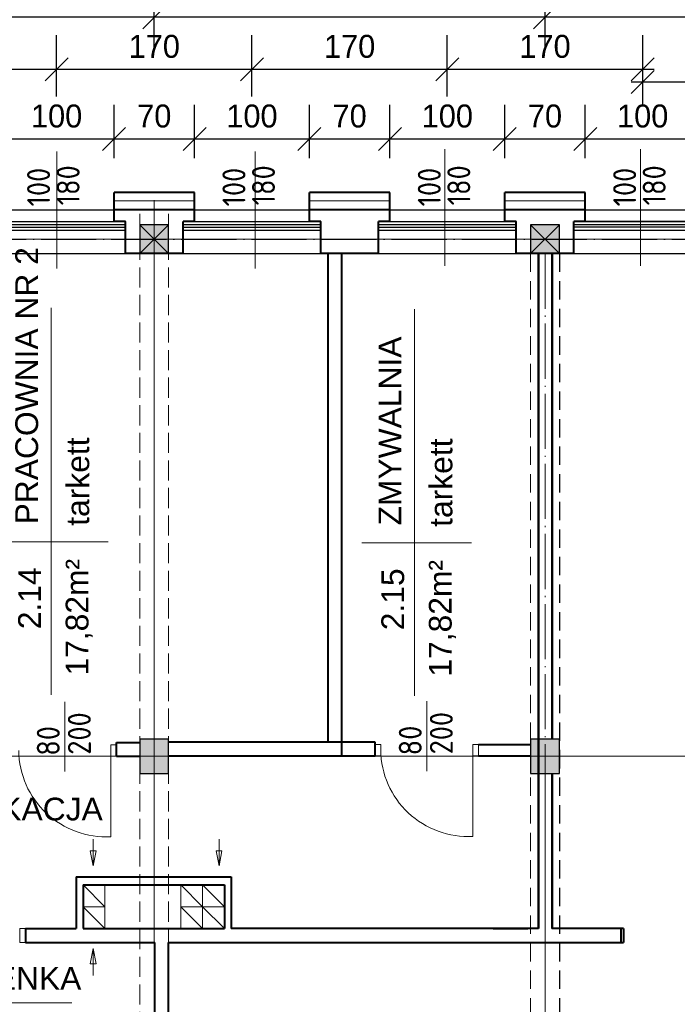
# Model space of a CAD drawing. Header units: millimetres. Extents: x -32003 to -19505, y 17931 to 29358.
# Tile 43 of 92: x -26611 to -26039, y 27548 to 28405. Entities that reach past the tile are written whole.
import ezdxf

# ---------------------------------------------------------------- set-up
doc = ezdxf.new("R2010")
doc.units = ezdxf.units.MM
doc.header["$PDMODE"] = 3
for name, pattern in [('ACAD_ISO03W100', [30, 12, -18]), ('ACAD_ISO04W100', [30.5, 24, -3, 0.5, -3]), ('KRESKOWA_X2', [12, 8, -4])]:
    doc.linetypes.add(name, pattern=pattern)
for name, color, linetype, lineweight in [('_wymiary', 1, 'Continuous', 9), ('drzwi', 140, 'Continuous', 13), ('KOMINY', 43, 'Continuous', 15), ('opisy drzwi', 40, 'Continuous', 13), ('opisy pom', 3, 'Continuous', 18), ('przerywana', 7, 'KRESKOWA_X2', 5), ('sciany', 4, 'Continuous', 40), ('symetria', 7, 'ACAD_ISO03W100', 5), ('SZRAF', 51, 'Continuous', 9), ('słupy', 2, 'Continuous', 30), ('ściana', 4, 'Continuous', 40)]:
    doc.layers.add(name, color=color, linetype=linetype, lineweight=lineweight)
doc.styles.add('ISO', font='isocp.shx')
doc.styles.add('SYSTEM', font='TXT')
doc.linetypes.add('BATTING', pattern='A,0.0001,-0.1,[134,ltypeshp.shx,S=0.1,R=0,X=-0.1,Y=0],-0.2,[134,ltypeshp.shx,S=0.1,R=180,X=0.1,Y=0],-0.1', length=0.4001)
doc.dimstyles.new('Jacek2', dxfattribs={"dimscale": 2, "dimtxt": 10, "dimasz": 10, "dimexe": 15, "dimexo": 15, "dimgap": 5, "dimtad": 1, "dimdec": 0, "dimrnd": 0.5, "dimzin": 0, "dimdsep": 46, "dimtxsty": 'Standard', "dimblk": 'OBLIQUE', "dimcen": 0, "dimdle": 5, "dimadec": 1, "dimazin": 0, "dimtfac": 1, "dimtdec": 0, "dimtofl": 0, "dimtmove": 0, "dimatfit": 3, "dimfxl": 0, "dimtolj": 1, "dimtzin": 0, "dimarcsym": 0})

# ---------------------------------------------------------------- blocks, each defined once
blk = doc.blocks.new('_OBLIQUE')
at = {"color": 0, "linetype": 'ByBlock'}
blk.add_line((-0.5, -0.5), (0.5, 0.5), dxfattribs=at)
blk = doc.blocks.new('*D508')
at = {"layer": '_wymiary', "color": 0, "lineweight": -2}
for p, q in [((-26118.67, 28284.45), (-26118.67, 28331.02)), ((-26018.67, 28284.45), (-26018.67, 28331.02)), ((-26008.67, 28301.02), (-26128.67, 28301.02))]:
    blk.add_line(p, q, dxfattribs=at)
at = {"layer": 'Defpoints', "color": 0}
for p in [(-26118.67, 28301.02), (-26118.67, 28254.45), (-26018.67, 28254.45)]:
    blk.add_point(p, dxfattribs=at)
at = {"layer": '_wymiary', "color": 0, "lineweight": -2, "xscale": 20, "yscale": 20, "zscale": 20, "rotation": 180}
blk.add_blockref('_OBLIQUE', (-26118.67, 28301.02), dxfattribs=at)
at = {"layer": '_wymiary', "color": 0, "lineweight": -2, "xscale": 20, "yscale": 20, "zscale": 20}
blk.add_blockref('_OBLIQUE', (-26018.67, 28301.02), dxfattribs=at)
at = {"layer": '_wymiary', "color": 0, "insert": (-26068.67, 28321.02), "char_height": 20, "attachment_point": 5}
blk.add_mtext('\\A1;100', dxfattribs=at)
blk = doc.blocks.new('*D509')
at = {"layer": '_wymiary', "color": 0, "lineweight": -2}
for p, q in [((-26188.67, 28284.45), (-26188.67, 28331.02)), ((-26118.67, 28284.45), (-26118.67, 28331.02)), ((-26108.67, 28301.02), (-26198.67, 28301.02))]:
    blk.add_line(p, q, dxfattribs=at)
at = {"layer": 'Defpoints', "color": 0}
for p in [(-26188.67, 28301.02), (-26188.67, 28254.45), (-26118.67, 28254.45)]:
    blk.add_point(p, dxfattribs=at)
at = {"layer": '_wymiary', "color": 0, "lineweight": -2, "xscale": 20, "yscale": 20, "zscale": 20, "rotation": 180}
blk.add_blockref('_OBLIQUE', (-26188.67, 28301.02), dxfattribs=at)
at = {"layer": '_wymiary', "color": 0, "lineweight": -2, "xscale": 20, "yscale": 20, "zscale": 20}
blk.add_blockref('_OBLIQUE', (-26118.67, 28301.02), dxfattribs=at)
at = {"layer": '_wymiary', "color": 0, "insert": (-26153.67, 28321.02), "char_height": 20, "attachment_point": 5}
blk.add_mtext('\\A1;70', dxfattribs=at)
blk = doc.blocks.new('*D510')
at = {"layer": '_wymiary', "color": 0, "lineweight": -2}
for p, q in [((-26288.67, 28284.45), (-26288.67, 28331.02)), ((-26188.67, 28284.45), (-26188.67, 28331.02)), ((-26178.67, 28301.02), (-26298.67, 28301.02))]:
    blk.add_line(p, q, dxfattribs=at)
at = {"layer": 'Defpoints', "color": 0}
for p in [(-26288.67, 28301.02), (-26288.67, 28254.45), (-26188.67, 28254.45)]:
    blk.add_point(p, dxfattribs=at)
at = {"layer": '_wymiary', "color": 0, "lineweight": -2, "xscale": 20, "yscale": 20, "zscale": 20, "rotation": 180}
blk.add_blockref('_OBLIQUE', (-26288.67, 28301.02), dxfattribs=at)
at = {"layer": '_wymiary', "color": 0, "lineweight": -2, "xscale": 20, "yscale": 20, "zscale": 20}
blk.add_blockref('_OBLIQUE', (-26188.67, 28301.02), dxfattribs=at)
at = {"layer": '_wymiary', "color": 0, "insert": (-26238.67, 28321.02), "char_height": 20, "attachment_point": 5}
blk.add_mtext('\\A1;100', dxfattribs=at)
blk = doc.blocks.new('*D511')
at = {"layer": '_wymiary', "color": 0, "lineweight": -2}
for p, q in [((-26358.67, 28284.45), (-26358.67, 28331.02)), ((-26288.67, 28284.45), (-26288.67, 28331.02)), ((-26278.67, 28301.02), (-26368.67, 28301.02))]:
    blk.add_line(p, q, dxfattribs=at)
at = {"layer": 'Defpoints', "color": 0}
for p in [(-26358.67, 28301.02), (-26358.67, 28254.45), (-26288.67, 28254.45)]:
    blk.add_point(p, dxfattribs=at)
at = {"layer": '_wymiary', "color": 0, "lineweight": -2, "xscale": 20, "yscale": 20, "zscale": 20, "rotation": 180}
blk.add_blockref('_OBLIQUE', (-26358.67, 28301.02), dxfattribs=at)
at = {"layer": '_wymiary', "color": 0, "lineweight": -2, "xscale": 20, "yscale": 20, "zscale": 20}
blk.add_blockref('_OBLIQUE', (-26288.67, 28301.02), dxfattribs=at)
at = {"layer": '_wymiary', "color": 0, "insert": (-26323.67, 28321.02), "char_height": 20, "attachment_point": 5}
blk.add_mtext('\\A1;70', dxfattribs=at)
blk = doc.blocks.new('*D512')
at = {"layer": '_wymiary', "color": 0, "lineweight": -2}
for p, q in [((-26458.67, 28284.45), (-26458.67, 28331.02)), ((-26358.67, 28284.45), (-26358.67, 28331.02)), ((-26348.67, 28301.02), (-26468.67, 28301.02))]:
    blk.add_line(p, q, dxfattribs=at)
at = {"layer": 'Defpoints', "color": 0}
for p in [(-26458.67, 28301.02), (-26458.67, 28254.45), (-26358.67, 28254.45)]:
    blk.add_point(p, dxfattribs=at)
at = {"layer": '_wymiary', "color": 0, "lineweight": -2, "xscale": 20, "yscale": 20, "zscale": 20, "rotation": 180}
blk.add_blockref('_OBLIQUE', (-26458.67, 28301.02), dxfattribs=at)
at = {"layer": '_wymiary', "color": 0, "lineweight": -2, "xscale": 20, "yscale": 20, "zscale": 20}
blk.add_blockref('_OBLIQUE', (-26358.67, 28301.02), dxfattribs=at)
at = {"layer": '_wymiary', "color": 0, "insert": (-26408.67, 28321.02), "char_height": 20, "attachment_point": 5}
blk.add_mtext('\\A1;100', dxfattribs=at)
blk = doc.blocks.new('*D513')
at = {"layer": '_wymiary', "color": 0, "lineweight": -2}
for p, q in [((-26528.67, 28284.45), (-26528.67, 28331.02)), ((-26458.67, 28284.45), (-26458.67, 28331.02)), ((-26448.67, 28301.02), (-26538.67, 28301.02))]:
    blk.add_line(p, q, dxfattribs=at)
at = {"layer": 'Defpoints', "color": 0}
for p in [(-26528.67, 28301.02), (-26528.67, 28254.45), (-26458.67, 28254.45)]:
    blk.add_point(p, dxfattribs=at)
at = {"layer": '_wymiary', "color": 0, "lineweight": -2, "xscale": 20, "yscale": 20, "zscale": 20, "rotation": 180}
blk.add_blockref('_OBLIQUE', (-26528.67, 28301.02), dxfattribs=at)
at = {"layer": '_wymiary', "color": 0, "lineweight": -2, "xscale": 20, "yscale": 20, "zscale": 20}
blk.add_blockref('_OBLIQUE', (-26458.67, 28301.02), dxfattribs=at)
at = {"layer": '_wymiary', "color": 0, "insert": (-26493.67, 28321.02), "char_height": 20, "attachment_point": 5}
blk.add_mtext('\\A1;70', dxfattribs=at)
blk = doc.blocks.new('*D514')
at = {"layer": '_wymiary', "color": 0, "lineweight": -2}
for p, q in [((-26628.67, 28284.45), (-26628.67, 28331.02)), ((-26528.67, 28284.45), (-26528.67, 28331.02)), ((-26518.67, 28301.02), (-26638.67, 28301.02))]:
    blk.add_line(p, q, dxfattribs=at)
at = {"layer": 'Defpoints', "color": 0}
for p in [(-26628.67, 28301.02), (-26628.67, 28254.45), (-26528.67, 28254.45)]:
    blk.add_point(p, dxfattribs=at)
at = {"layer": '_wymiary', "color": 0, "lineweight": -2, "xscale": 20, "yscale": 20, "zscale": 20, "rotation": 180}
blk.add_blockref('_OBLIQUE', (-26628.67, 28301.02), dxfattribs=at)
at = {"layer": '_wymiary', "color": 0, "lineweight": -2, "xscale": 20, "yscale": 20, "zscale": 20}
blk.add_blockref('_OBLIQUE', (-26528.67, 28301.02), dxfattribs=at)
at = {"layer": '_wymiary', "color": 0, "insert": (-26578.67, 28321.02), "char_height": 20, "attachment_point": 5}
blk.add_mtext('\\A1;100', dxfattribs=at)
blk = doc.blocks.new('*D524')
at = {"layer": '_wymiary', "color": 0, "lineweight": -2}
for p, q in [((-26068.67, 28331.02), (-26068.67, 28380.82)), ((-25899.89, 28331.02), (-25899.89, 28380.82)), ((-26078.67, 28350.82), (-25889.89, 28350.82))]:
    blk.add_line(p, q, dxfattribs=at)
at = {"layer": 'Defpoints', "color": 0}
for p in [(-25899.89, 28350.82), (-26068.67, 28301.02), (-25899.89, 28301.02)]:
    blk.add_point(p, dxfattribs=at)
at = {"layer": '_wymiary', "color": 0, "lineweight": -2, "xscale": 20, "yscale": 20, "zscale": 20, "rotation": 180}
blk.add_blockref('_OBLIQUE', (-26068.67, 28350.82), dxfattribs=at)
at = {"layer": '_wymiary', "color": 0, "lineweight": -2, "xscale": 20, "yscale": 20, "zscale": 20}
blk.add_blockref('_OBLIQUE', (-25899.89, 28350.82), dxfattribs=at)
at = {"layer": '_wymiary', "color": 0, "insert": (-25984.28, 28370.82), "char_height": 20, "attachment_point": 5}
blk.add_mtext('\\A1;170', dxfattribs=at)
blk = doc.blocks.new('*D577')
at = {"layer": '_wymiary', "color": 0, "lineweight": -2}
for p, q in [((-26153.67, 28380.82), (-26153.67, 28437.13)), ((-25813.89, 28380.82), (-25813.89, 28437.13)), ((-25803.89, 28407.13), (-26163.67, 28407.13))]:
    blk.add_line(p, q, dxfattribs=at)
at = {"layer": 'Defpoints', "color": 0}
for p in [(-26153.67, 28407.13), (-26153.67, 28350.82), (-25813.89, 28350.82)]:
    blk.add_point(p, dxfattribs=at)
at = {"layer": '_wymiary', "color": 0, "lineweight": -2, "xscale": 20, "yscale": 20, "zscale": 20, "rotation": 180}
blk.add_blockref('_OBLIQUE', (-26153.67, 28407.13), dxfattribs=at)
at = {"layer": '_wymiary', "color": 0, "lineweight": -2, "xscale": 20, "yscale": 20, "zscale": 20}
blk.add_blockref('_OBLIQUE', (-25813.89, 28407.13), dxfattribs=at)
at = {"layer": '_wymiary', "color": 0, "insert": (-25983.78, 28427.13), "char_height": 20, "attachment_point": 5}
blk.add_mtext('\\A1;340', dxfattribs=at)
blk = doc.blocks.new('*D578')
at = {"layer": '_wymiary', "color": 0, "lineweight": -2}
for p, q in [((-26493.67, 28380.82), (-26493.67, 28437.13)), ((-26153.67, 28380.82), (-26153.67, 28437.13)), ((-26143.67, 28407.13), (-26503.67, 28407.13))]:
    blk.add_line(p, q, dxfattribs=at)
at = {"layer": 'Defpoints', "color": 0}
for p in [(-26493.67, 28407.13), (-26493.67, 28350.82), (-26153.67, 28350.82)]:
    blk.add_point(p, dxfattribs=at)
at = {"layer": '_wymiary', "color": 0, "lineweight": -2, "xscale": 20, "yscale": 20, "zscale": 20, "rotation": 180}
blk.add_blockref('_OBLIQUE', (-26493.67, 28407.13), dxfattribs=at)
at = {"layer": '_wymiary', "color": 0, "lineweight": -2, "xscale": 20, "yscale": 20, "zscale": 20}
blk.add_blockref('_OBLIQUE', (-26153.67, 28407.13), dxfattribs=at)
at = {"layer": '_wymiary', "color": 0, "insert": (-26323.67, 28427.13), "char_height": 20, "attachment_point": 5}
blk.add_mtext('\\A1;340', dxfattribs=at)
blk = doc.blocks.new('*D579')
at = {"layer": '_wymiary', "color": 0, "lineweight": -2}
for p, q in [((-26833.67, 28380.82), (-26833.67, 28437.13)), ((-26493.67, 28380.82), (-26493.67, 28437.13)), ((-26483.67, 28407.13), (-26843.67, 28407.13))]:
    blk.add_line(p, q, dxfattribs=at)
at = {"layer": 'Defpoints', "color": 0}
for p in [(-26833.67, 28407.13), (-26833.67, 28350.82), (-26493.67, 28350.82)]:
    blk.add_point(p, dxfattribs=at)
at = {"layer": '_wymiary', "color": 0, "lineweight": -2, "xscale": 20, "yscale": 20, "zscale": 20, "rotation": 180}
blk.add_blockref('_OBLIQUE', (-26833.67, 28407.13), dxfattribs=at)
at = {"layer": '_wymiary', "color": 0, "lineweight": -2, "xscale": 20, "yscale": 20, "zscale": 20}
blk.add_blockref('_OBLIQUE', (-26493.67, 28407.13), dxfattribs=at)
at = {"layer": '_wymiary', "color": 0, "insert": (-26663.67, 28427.13), "char_height": 20, "attachment_point": 5}
blk.add_mtext('\\A1;340', dxfattribs=at)
blk = doc.blocks.new('*D701')
at = {"layer": '_wymiary', "color": 0, "lineweight": -2}
for p, q in [((-26238.67, 28338.21), (-26238.67, 28391.64)), ((-26068.67, 28338.21), (-26068.67, 28391.64)), ((-26058.67, 28361.64), (-26248.67, 28361.64))]:
    blk.add_line(p, q, dxfattribs=at)
at = {"layer": 'Defpoints', "color": 0}
for p in [(-26238.67, 28361.64), (-26238.67, 28308.21), (-26068.67, 28308.21)]:
    blk.add_point(p, dxfattribs=at)
at = {"layer": '_wymiary', "color": 0, "lineweight": -2, "xscale": 20, "yscale": 20, "zscale": 20, "rotation": 180}
blk.add_blockref('_OBLIQUE', (-26238.67, 28361.64), dxfattribs=at)
at = {"layer": '_wymiary', "color": 0, "lineweight": -2, "xscale": 20, "yscale": 20, "zscale": 20}
blk.add_blockref('_OBLIQUE', (-26068.67, 28361.64), dxfattribs=at)
at = {"layer": '_wymiary', "color": 0, "insert": (-26153.67, 28381.64), "char_height": 20, "attachment_point": 5}
blk.add_mtext('\\A1;170', dxfattribs=at)
blk = doc.blocks.new('*D702')
at = {"layer": '_wymiary', "color": 0, "lineweight": -2}
for p, q in [((-26408.67, 28338.21), (-26408.67, 28391.64)), ((-26238.67, 28338.21), (-26238.67, 28391.64)), ((-26228.67, 28361.64), (-26418.67, 28361.64))]:
    blk.add_line(p, q, dxfattribs=at)
at = {"layer": 'Defpoints', "color": 0}
for p in [(-26408.67, 28361.64), (-26408.67, 28308.21), (-26238.67, 28308.21)]:
    blk.add_point(p, dxfattribs=at)
at = {"layer": '_wymiary', "color": 0, "lineweight": -2, "xscale": 20, "yscale": 20, "zscale": 20, "rotation": 180}
blk.add_blockref('_OBLIQUE', (-26408.67, 28361.64), dxfattribs=at)
at = {"layer": '_wymiary', "color": 0, "lineweight": -2, "xscale": 20, "yscale": 20, "zscale": 20}
blk.add_blockref('_OBLIQUE', (-26238.67, 28361.64), dxfattribs=at)
at = {"layer": '_wymiary', "color": 0, "insert": (-26323.67, 28381.64), "char_height": 20, "attachment_point": 5}
blk.add_mtext('\\A1;170', dxfattribs=at)
blk = doc.blocks.new('*D703')
at = {"layer": '_wymiary', "color": 0, "lineweight": -2}
for p, q in [((-26578.67, 28338.21), (-26578.67, 28391.64)), ((-26408.67, 28338.21), (-26408.67, 28391.64)), ((-26398.67, 28361.64), (-26588.67, 28361.64))]:
    blk.add_line(p, q, dxfattribs=at)
at = {"layer": 'Defpoints', "color": 0}
for p in [(-26578.67, 28361.64), (-26578.67, 28308.21), (-26408.67, 28308.21)]:
    blk.add_point(p, dxfattribs=at)
at = {"layer": '_wymiary', "color": 0, "lineweight": -2, "xscale": 20, "yscale": 20, "zscale": 20, "rotation": 180}
blk.add_blockref('_OBLIQUE', (-26578.67, 28361.64), dxfattribs=at)
at = {"layer": '_wymiary', "color": 0, "lineweight": -2, "xscale": 20, "yscale": 20, "zscale": 20}
blk.add_blockref('_OBLIQUE', (-26408.67, 28361.64), dxfattribs=at)
at = {"layer": '_wymiary', "color": 0, "insert": (-26493.67, 28381.64), "char_height": 20, "attachment_point": 5}
blk.add_mtext('\\A1;170', dxfattribs=at)
blk = doc.blocks.new('*D704')
at = {"layer": '_wymiary', "color": 0, "lineweight": -2}
for p, q in [((-26748.67, 28338.21), (-26748.67, 28391.64)), ((-26578.67, 28338.21), (-26578.67, 28391.64)), ((-26568.67, 28361.64), (-26758.67, 28361.64))]:
    blk.add_line(p, q, dxfattribs=at)
at = {"layer": 'Defpoints', "color": 0}
for p in [(-26748.67, 28361.64), (-26748.67, 28308.21), (-26578.67, 28308.21)]:
    blk.add_point(p, dxfattribs=at)
at = {"layer": '_wymiary', "color": 0, "lineweight": -2, "xscale": 20, "yscale": 20, "zscale": 20, "rotation": 180}
blk.add_blockref('_OBLIQUE', (-26748.67, 28361.64), dxfattribs=at)
at = {"layer": '_wymiary', "color": 0, "lineweight": -2, "xscale": 20, "yscale": 20, "zscale": 20}
blk.add_blockref('_OBLIQUE', (-26578.67, 28361.64), dxfattribs=at)
at = {"layer": '_wymiary', "color": 0, "insert": (-26663.67, 28381.64), "char_height": 20, "attachment_point": 5}
blk.add_mtext('\\A1;170', dxfattribs=at)

msp = doc.modelspace()

# ---------------------------------------------------------------- hatches: boundary and pattern name
at = {"layer": 'SZRAF'}
for points in [[(-26506.17, 28201.45), (-26481.17, 28201.45), (-26481.17, 28226.45), (-26506.17, 28226.45)], [(-26506.17, 28201.45), (-26481.17, 28201.45), (-26481.17, 28226.45), (-26506.17, 28226.45)], [(-26166.17, 28201.45), (-26141.17, 28201.45), (-26141.17, 28226.45), (-26166.17, 28226.45)], [(-26166.17, 28201.45), (-26141.17, 28201.45), (-26141.17, 28226.45), (-26166.17, 28226.45)]]:
    msp.add_hatch(color=256, dxfattribs=at).paths.add_polyline_path(points)
h = msp.add_hatch(color=256, dxfattribs=at)
h.dxf.hatch_style = 1
h.paths.add_polyline_path([(-26506.17, 27763.95), (-26493.67, 27763.95), (-26493.67, 27778.95), (-26506.17, 27778.95)])
h.paths.add_polyline_path([(-26493.67, 27763.95), (-26506.17, 27763.95), (-26506.17, 27748.95), (-26493.67, 27748.95)])
h.paths.add_polyline_path([(-26493.67, 27763.95), (-26481.17, 27763.95), (-26481.17, 27778.95), (-26493.67, 27778.95)])
h.paths.add_polyline_path([(-26493.67, 27748.95), (-26481.17, 27748.95), (-26481.17, 27763.95), (-26493.67, 27763.95)])
h = msp.add_hatch(color=256, dxfattribs=at)
h.dxf.hatch_style = 1
h.paths.add_polyline_path([(-26506.17, 27763.95), (-26493.67, 27763.95), (-26493.67, 27778.95), (-26506.17, 27778.95)])
h.paths.add_polyline_path([(-26493.67, 27763.95), (-26506.17, 27763.95), (-26506.17, 27748.95), (-26493.67, 27748.95)])
h.paths.add_polyline_path([(-26493.67, 27763.95), (-26481.17, 27763.95), (-26481.17, 27778.95), (-26493.67, 27778.95)])
h.paths.add_polyline_path([(-26493.67, 27748.95), (-26481.17, 27748.95), (-26481.17, 27763.95), (-26493.67, 27763.95)])
h = msp.add_hatch(color=256, dxfattribs=at)
h.dxf.hatch_style = 1
h.paths.add_polyline_path([(-26506.17, 27763.95), (-26493.67, 27763.95), (-26493.67, 27778.95), (-26506.17, 27778.95)])
h.paths.add_polyline_path([(-26493.67, 27763.95), (-26506.17, 27763.95), (-26506.17, 27748.95), (-26493.67, 27748.95)])
h.paths.add_polyline_path([(-26493.67, 27763.95), (-26481.17, 27763.95), (-26481.17, 27778.95), (-26493.67, 27778.95)])
h.paths.add_polyline_path([(-26493.67, 27748.95), (-26481.17, 27748.95), (-26481.17, 27763.95), (-26493.67, 27763.95)])
h = msp.add_hatch(color=256, dxfattribs=at)
h.dxf.hatch_style = 1
h.paths.add_polyline_path([(-26166.17, 27763.95), (-26153.67, 27763.95), (-26153.67, 27778.95), (-26166.17, 27778.95)])
h.paths.add_polyline_path([(-26153.67, 27763.95), (-26166.17, 27763.95), (-26166.17, 27748.95), (-26153.67, 27748.95)])
h.paths.add_polyline_path([(-26153.67, 27763.95), (-26141.17, 27763.95), (-26141.17, 27778.95), (-26153.67, 27778.95)])
h.paths.add_polyline_path([(-26153.67, 27748.95), (-26141.17, 27748.95), (-26141.17, 27763.95), (-26153.67, 27763.95)])
h = msp.add_hatch(color=256, dxfattribs=at)
h.dxf.hatch_style = 1
h.paths.add_polyline_path([(-26166.17, 27763.95), (-26153.67, 27763.95), (-26153.67, 27778.95), (-26166.17, 27778.95)])
h.paths.add_polyline_path([(-26153.67, 27763.95), (-26166.17, 27763.95), (-26166.17, 27748.95), (-26153.67, 27748.95)])
h.paths.add_polyline_path([(-26153.67, 27763.95), (-26141.17, 27763.95), (-26141.17, 27778.95), (-26153.67, 27778.95)])
h.paths.add_polyline_path([(-26153.67, 27748.95), (-26141.17, 27748.95), (-26141.17, 27763.95), (-26153.67, 27763.95)])

# ---------------------------------------------------------------- linework, layer by layer
for p, q in [((-31221.67, 28239.45), (-25930.18, 28239.45)), ((-27768.67, 28239.45), (-24079.17, 28239.45)), ((-27428.67, 28239.45), (-23739.17, 28239.45)), ((-27088.67, 28239.45), (-23399.17, 28239.45)), ((-26638.67, 28229.45), (-26520.67, 28229.45)), ((-26638.67, 28229.45), (-26518.57, 28229.45)), ((-26518.67, 28226.45), (-26638.67, 28226.45)), ((-26468.67, 28229.45), (-26348.57, 28229.45)), ((-26348.67, 28226.45), (-26468.67, 28226.45)), ((-26466.67, 28229.45), (-26348.67, 28229.45)), ((-26298.67, 28229.45), (-26180.67, 28229.45)), ((-26298.67, 28229.45), (-26178.57, 28229.45)), ((-26178.67, 28226.45), (-26298.67, 28226.45)), ((-26008.67, 28229.45), (-26128.67, 28229.45)), ((-26008.67, 28226.45), (-26128.67, 28226.45)), ((-26126.67, 28229.45), (-26008.67, 28229.45)), ((-26638.67, 28224.38), (-26518.57, 28224.38)), ((-26518.67, 28221.38), (-26638.67, 28221.38)), ((-26468.67, 28224.38), (-26348.57, 28224.38)), ((-26348.67, 28221.38), (-26468.67, 28221.38)), ((-26298.67, 28224.38), (-26178.57, 28224.38)), ((-26178.67, 28221.38), (-26298.67, 28221.38)), ((-26008.67, 28224.38), (-26128.67, 28224.38)), ((-26008.67, 28221.38), (-26128.67, 28221.38)), ((-31256.67, 28201.45), (-25930.18, 28201.45)), ((-27768.67, 28201.45), (-23414.67, 28201.45)), ((-27428.67, 28201.45), (-23074.67, 28201.45)), ((-27088.67, 28201.45), (-22734.67, 28201.45)), ((-26147.67, 27601.95), (-26198.67, 27601.95))]:
    msp.add_line(p, q)
at = {"linetype": 'ACAD_ISO04W100', "ltscale": 2}
msp.add_line((-31411.17, 28213.95), (-25930.18, 28213.95), dxfattribs=at)
at = {"linetype": 'KRESKOWA_X2', "ltscale": 2}
msp.add_line((-26141.17, 28201.45), (-26141.17, 26876.45), dxfattribs=at)
at = {"layer": 'drzwi'}
for p, q in [((-26531.6, 27768.95), (-26531.6, 27693.95)), ((-26531.6, 27768.95), (-26531.6, 27693.95)), ((-26216.6, 27769.27), (-26216.6, 27694.27)), ((-26216.6, 27769.27), (-26216.6, 27694.27))]:
    msp.add_line(p, q, dxfattribs=at)
for points in [[(-26531.6, 27773.95), (-26526.6, 27773.95), (-26526.6, 27763.95), (-26531.6, 27763.95)], [(-26531.6, 27773.95), (-26526.6, 27773.95), (-26526.6, 27763.95), (-26531.6, 27763.95)], [(-26301.6, 27774.27), (-26296.6, 27774.27), (-26296.6, 27764.27), (-26301.6, 27764.27)], [(-26301.6, 27774.27), (-26296.6, 27774.27), (-26296.6, 27764.27), (-26301.6, 27764.27)], [(-26216.6, 27774.27), (-26211.6, 27774.27), (-26211.6, 27764.27), (-26216.6, 27764.27)], [(-26216.6, 27774.27), (-26211.6, 27774.27), (-26211.6, 27764.27), (-26216.6, 27764.27)]]:
    msp.add_lwpolyline(points, close=True, dxfattribs=at)
msp.add_polyline3d([(-26610.79, 27601.95, 0), (-26605.79, 27601.95, 0), (-26605.79, 27613.95, 0), (-26610.79, 27613.95, 0), (-26610.79, 27601.95, 0)], dxfattribs=at)
msp.add_polyline3d([(-26610.79, 27601.95, 0), (-26605.79, 27601.95, 0), (-26605.79, 27613.95, 0), (-26610.79, 27613.95, 0), (-26610.79, 27601.95, 0)], dxfattribs=at)
for centre in [(-26535.74, 27769.7), (-26535.74, 27769.7), (-26220.74, 27770.02), (-26220.74, 27770.02)]:
    msp.add_arc(centre, 75.87, 180.56844, 273.12678, dxfattribs=at)
at = {"layer": 'KOMINY'}
for p, q in [((-26555.67, 27651.95), (-26536.67, 27632.95)), ((-26555.67, 27651.95), (-26536.67, 27632.95)), ((-26470.67, 27651.95), (-26451.67, 27632.95)), ((-26470.67, 27651.95), (-26451.67, 27632.95)), ((-26451.67, 27651.95), (-26432.67, 27632.95)), ((-26451.67, 27651.95), (-26432.67, 27632.95)), ((-26555.67, 27632.95), (-26536.67, 27613.95)), ((-26555.67, 27632.95), (-26536.67, 27613.95)), ((-26470.67, 27632.95), (-26451.67, 27613.95)), ((-26470.67, 27632.95), (-26451.67, 27613.95)), ((-26451.67, 27632.95), (-26432.67, 27613.95)), ((-26451.67, 27632.95), (-26432.67, 27613.95))]:
    msp.add_line(p, q, dxfattribs=at)
for points in [[(-26546.82, 27691.9), (-26546.82, 27668.63), (-26549.36, 27681.75), (-26544.25, 27681.75), (-26546.82, 27668.63)], [(-26546.82, 27691.9), (-26546.82, 27668.63), (-26549.36, 27681.75), (-26544.25, 27681.75), (-26546.82, 27668.63)], [(-26437.34, 27691.9), (-26437.34, 27668.63), (-26439.88, 27681.75), (-26434.77, 27681.75), (-26437.34, 27668.63)], [(-26437.34, 27691.9), (-26437.34, 27668.63), (-26439.88, 27681.75), (-26434.77, 27681.75), (-26437.34, 27668.63)], [(-26546.82, 27573.26), (-26546.82, 27596.53), (-26549.36, 27583.41), (-26544.25, 27583.41), (-26546.82, 27596.53)], [(-26546.82, 27573.26), (-26546.82, 27596.53), (-26549.36, 27583.41), (-26544.25, 27583.41), (-26546.82, 27596.53)]]:
    msp.add_lwpolyline(points, dxfattribs=at)
for points in [[(-26555.67, 27632.95), (-26536.67, 27632.95), (-26536.67, 27651.95), (-26555.67, 27651.95)], [(-26555.67, 27632.95), (-26536.67, 27632.95), (-26536.67, 27651.95), (-26555.67, 27651.95)], [(-26470.67, 27632.95), (-26451.67, 27632.95), (-26451.67, 27651.95), (-26470.67, 27651.95)], [(-26470.67, 27632.95), (-26451.67, 27632.95), (-26451.67, 27651.95), (-26470.67, 27651.95)], [(-26451.67, 27632.95), (-26432.67, 27632.95), (-26432.67, 27651.95), (-26451.67, 27651.95)], [(-26451.67, 27632.95), (-26432.67, 27632.95), (-26432.67, 27651.95), (-26451.67, 27651.95)], [(-26555.67, 27613.95), (-26536.67, 27613.95), (-26536.67, 27632.95), (-26555.67, 27632.95)], [(-26555.67, 27613.95), (-26536.67, 27613.95), (-26536.67, 27632.95), (-26555.67, 27632.95)], [(-26470.67, 27613.95), (-26451.67, 27613.95), (-26451.67, 27632.95), (-26470.67, 27632.95)], [(-26470.67, 27613.95), (-26451.67, 27613.95), (-26451.67, 27632.95), (-26470.67, 27632.95)], [(-26451.67, 27613.95), (-26432.67, 27613.95), (-26432.67, 27632.95), (-26451.67, 27632.95)], [(-26451.67, 27613.95), (-26432.67, 27613.95), (-26432.67, 27632.95), (-26451.67, 27632.95)]]:
    msp.add_lwpolyline(points, close=True, dxfattribs=at)
at = {"layer": 'opisy drzwi'}
for p, q in [((-26578.47, 28188.57), (-26578.47, 28290.33)), ((-26405.84, 28188.57), (-26405.84, 28290.33)), ((-26240.7, 28190.66), (-26240.7, 28292.42)), ((-26070.7, 28190.66), (-26070.7, 28292.42)), ((-26571.54, 27750.58), (-26571.54, 27811.46)), ((-26571.54, 27750.58), (-26571.54, 27811.46)), ((-26256.54, 27750.9), (-26256.54, 27811.78)), ((-26256.54, 27750.9), (-26256.54, 27811.78))]:
    msp.add_line(p, q, dxfattribs=at)
at = {"layer": 'opisy pom'}
for p, q in [((-26583.26, 27817.35), (-26583.26, 28154.08)), ((-26267.22, 27816.41), (-26267.22, 28153.14)), ((-26629.16, 27950.63), (-26533.76, 27950.63)), ((-26313.12, 27949.69), (-26217.72, 27949.69)), ((-26839.27, 27549.24), (-26565.55, 27549.24))]:
    msp.add_line(p, q, dxfattribs=at)
at = {"layer": 'przerywana', "ltscale": 2}
for p, q in [((-26506.17, 28235.95), (-26506.17, 27028.95)), ((-26481.17, 28235.95), (-26481.17, 26876.45)), ((-26166.17, 28201.45), (-26166.17, 26876.45)), ((-26141.17, 28201.45), (-26141.17, 26876.45)), ((-26506.17, 28189.45), (-26506.17, 27028.95)), ((-26481.17, 28189.45), (-26481.17, 26876.45))]:
    msp.add_line(p, q, dxfattribs=at)
at = {"layer": 'sciany'}
for p, q in [((-26342.67, 28201.45), (-26342.67, 27776.27)), ((-26342.67, 28201.45), (-26342.67, 27776.27)), ((-26330.67, 28201.45), (-26330.67, 27764.27)), ((-26330.67, 28201.45), (-26330.67, 27764.27)), ((-26159.66, 28201.45), (-26159.66, 27613.95)), ((-26159.42, 28201.45), (-26159.42, 27613.95)), ((-26147.66, 28201.45), (-26147.66, 27778.95)), ((-26147.42, 28201.45), (-26147.42, 27779.16)), ((-26526.6, 27775.95), (-26506.17, 27775.95)), ((-26526.6, 27763.95), (-26526.6, 27775.95)), ((-26526.6, 27775.95), (-26506.17, 27775.95)), ((-26526.6, 27763.95), (-26526.6, 27775.95)), ((-26342.67, 27776.27), (-26481.17, 27776.27)), ((-26301.6, 27776.27), (-26481.17, 27776.27)), ((-26301.6, 27764.27), (-26301.6, 27776.27)), ((-26301.6, 27764.27), (-26301.6, 27776.27)), ((-26211.6, 27774.27), (-26166.17, 27774.27)), ((-26526.6, 27763.95), (-26506.17, 27763.95)), ((-26526.6, 27763.95), (-26526.6, 27763.95)), ((-26526.6, 27763.95), (-26506.17, 27763.95)), ((-26526.6, 27763.95), (-26526.6, 27763.95)), ((-26481.17, 27764.27), (-26301.6, 27764.27)), ((-26481.17, 27764.27), (-26301.6, 27764.27)), ((-26211.6, 27764.27), (-26166.17, 27764.27)), ((-26147.66, 27748.95), (-26147.66, 27613.95)), ((-26147.42, 27749.16), (-26147.42, 27613.95)), ((-26561.67, 27658.95), (-26426.67, 27658.95)), ((-26561.67, 27658.95), (-26561.67, 27613.95)), ((-26561.67, 27658.95), (-26426.67, 27658.95)), ((-26561.67, 27658.95), (-26561.67, 27613.95)), ((-26555.67, 27651.95), (-26506.67, 27651.95)), ((-26555.67, 27651.95), (-26555.67, 27613.95)), ((-26555.67, 27651.95), (-26506.67, 27651.95)), ((-26555.67, 27651.95), (-26555.67, 27613.95)), ((-26506.67, 27651.95), (-26432.67, 27651.95)), ((-26506.67, 27651.95), (-26432.67, 27651.95)), ((-26432.67, 27651.95), (-26432.67, 27613.95)), ((-26432.67, 27651.95), (-26432.67, 27613.95)), ((-26426.67, 27658.95), (-26426.67, 27613.95)), ((-26426.67, 27658.95), (-26426.67, 27613.95)), ((-26605.79, 27613.95), (-26561.67, 27613.95)), ((-26605.79, 27613.95), (-26605.79, 27601.95)), ((-26605.79, 27613.95), (-26605.79, 27601.95)), ((-26605.79, 27613.95), (-26561.67, 27613.95)), ((-26605.79, 27613.95), (-26605.79, 27601.95)), ((-26605.79, 27613.95), (-26605.79, 27601.95)), ((-26555.67, 27613.95), (-26432.67, 27613.95)), ((-26555.67, 27613.95), (-26432.67, 27613.95)), ((-26159.66, 27613.95), (-26426.67, 27613.95)), ((-26159.42, 27613.95), (-26426.67, 27613.95)), ((-26198.81, 27613.95), (-26168.57, 27613.95)), ((-26087.72, 27613.95), (-26147.66, 27613.95)), ((-26085.5, 27613.95), (-26147.42, 27613.95)), ((-26087.72, 27613.95), (-26087.72, 27601.95)), ((-26085.5, 27613.95), (-26085.5, 27601.95)), ((-26605.79, 27601.95), (-26493.17, 27601.95)), ((-26605.79, 27601.95), (-26493.17, 27601.95)), ((-26493.17, 27476.95), (-26493.17, 27601.95)), ((-26493.17, 27476.95), (-26493.17, 27601.95)), ((-26481.17, 27601.95), (-26087.72, 27601.95)), ((-26481.17, 27328.95), (-26481.17, 27601.95)), ((-26481.17, 27601.95), (-26156.57, 27601.95)), ((-26481.17, 27328.95), (-26481.17, 27601.95)), ((-26198.81, 27601.95), (-26159.67, 27601.95)), ((-26159.67, 27601.95), (-26085.5, 27601.95))]:
    msp.add_line(p, q, dxfattribs=at)
at = {"layer": 'symetria', "linetype": 'ACAD_ISO04W100', "ltscale": 2}
for p, q in [((-26493.67, 28247.95), (-26493.67, 26675.57)), ((-27768.67, 28213.95), (-19699.1, 28213.95)), ((-26493.67, 28201.45), (-26493.67, 26632.42)), ((-26153.67, 28201.45), (-26153.67, 26675.64)), ((-26153.67, 28201.45), (-26153.67, 26549.27)), ((-30901.17, 27763.95), (-25930.18, 27763.95)), ((-27768.67, 27763.95), (-19699.1, 27763.95)), ((-26153.67, 27748.95), (-26153.67, 26270.58))]:
    msp.add_line(p, q, dxfattribs=at)
at = {"layer": 'SZRAF', "linetype": 'BATTING', "ltscale": 14}
for p, q in [((-26458.67, 28247.45), (-26528.67, 28247.45)), ((-26458.67, 28247.45), (-26528.67, 28247.45)), ((-26288.67, 28247.45), (-26358.67, 28247.45)), ((-26288.67, 28247.45), (-26358.67, 28247.45)), ((-26118.67, 28247.45), (-26188.67, 28247.45)), ((-26118.67, 28247.45), (-26188.67, 28247.45))]:
    msp.add_line(p, q, dxfattribs=at)
at = {"layer": 'SZRAF'}
for p, q in [((-26506.17, 28226.45), (-26481.17, 28201.45)), ((-26506.17, 28201.45), (-26481.17, 28226.45)), ((-26166.17, 28226.45), (-26141.17, 28201.45)), ((-26166.17, 28201.45), (-26141.17, 28226.45))]:
    msp.add_line(p, q, dxfattribs=at)
at = {"layer": 'słupy'}
for points in [[(-26506.17, 28201.45), (-26481.17, 28201.45), (-26481.17, 28226.45), (-26506.17, 28226.45)], [(-26506.17, 28201.45), (-26481.17, 28201.45), (-26481.17, 28226.45), (-26506.17, 28226.45)], [(-26166.17, 28201.45), (-26141.17, 28201.45), (-26141.17, 28226.45), (-26166.17, 28226.45)], [(-26166.17, 28201.45), (-26141.17, 28201.45), (-26141.17, 28226.45), (-26166.17, 28226.45)], [(-26506.17, 27748.95), (-26481.17, 27748.95), (-26481.17, 27778.95), (-26506.17, 27778.95)], [(-26506.17, 27748.95), (-26481.17, 27748.95), (-26481.17, 27778.95), (-26506.17, 27778.95)], [(-26506.17, 27748.95), (-26481.17, 27748.95), (-26481.17, 27778.95), (-26506.17, 27778.95)], [(-26166.17, 27748.95), (-26141.17, 27748.95), (-26141.17, 27778.95), (-26166.17, 27778.95)], [(-26166.17, 27748.95), (-26141.17, 27748.95), (-26141.17, 27778.95), (-26166.17, 27778.95)]]:
    msp.add_lwpolyline(points, close=True, dxfattribs=at)
at = {"layer": 'ściana'}
for p, q in [((-26458.67, 28254.45), (-26528.67, 28254.45)), ((-26528.67, 28229.45), (-26528.67, 28254.45)), ((-26458.67, 28254.45), (-26528.67, 28254.45)), ((-26528.67, 28229.45), (-26528.67, 28254.45)), ((-26458.67, 28229.45), (-26458.67, 28254.45)), ((-26458.67, 28229.45), (-26458.67, 28254.45)), ((-26288.67, 28254.45), (-26358.67, 28254.45)), ((-26358.67, 28229.45), (-26358.67, 28254.45)), ((-26288.67, 28254.45), (-26358.67, 28254.45)), ((-26358.67, 28229.45), (-26358.67, 28254.45)), ((-26288.67, 28229.45), (-26288.67, 28254.45)), ((-26288.67, 28229.45), (-26288.67, 28254.45)), ((-26118.67, 28254.45), (-26188.67, 28254.45)), ((-26188.67, 28229.45), (-26188.67, 28254.45)), ((-26118.67, 28254.45), (-26188.67, 28254.45)), ((-26188.67, 28229.45), (-26188.67, 28254.45)), ((-26118.67, 28229.45), (-26118.67, 28254.45)), ((-26118.67, 28229.45), (-26118.67, 28254.45)), ((-26458.67, 28239.45), (-26528.67, 28239.45)), ((-26528.67, 28229.45), (-26528.67, 28239.45)), ((-26458.67, 28239.45), (-26528.67, 28239.45)), ((-26458.67, 28239.45), (-26528.67, 28239.45)), ((-26528.67, 28229.45), (-26528.67, 28239.45)), ((-26458.67, 28239.45), (-26528.67, 28239.45)), ((-26458.67, 28229.45), (-26458.67, 28239.45)), ((-26458.67, 28229.45), (-26458.67, 28239.45)), ((-26288.67, 28239.45), (-26358.67, 28239.45)), ((-26358.67, 28229.45), (-26358.67, 28239.45)), ((-26288.67, 28239.45), (-26358.67, 28239.45)), ((-26288.67, 28239.45), (-26358.67, 28239.45)), ((-26358.67, 28229.45), (-26358.67, 28239.45)), ((-26288.67, 28239.45), (-26358.67, 28239.45)), ((-26288.67, 28229.45), (-26288.67, 28239.45)), ((-26288.67, 28229.45), (-26288.67, 28239.45)), ((-26118.67, 28239.45), (-26188.67, 28239.45)), ((-26188.67, 28229.45), (-26188.67, 28239.45)), ((-26118.67, 28239.45), (-26188.67, 28239.45)), ((-26118.67, 28239.45), (-26188.67, 28239.45)), ((-26188.67, 28229.45), (-26188.67, 28239.45)), ((-26118.67, 28239.45), (-26188.67, 28239.45)), ((-26118.67, 28229.45), (-26118.67, 28239.45)), ((-26118.67, 28229.45), (-26118.67, 28239.45)), ((-26518.67, 28229.45), (-26528.67, 28229.45)), ((-26518.67, 28229.45), (-26528.67, 28229.45)), ((-26518.67, 28229.45), (-26528.67, 28229.45)), ((-26518.67, 28229.45), (-26528.67, 28229.45)), ((-26518.67, 28201.45), (-26518.67, 28229.45)), ((-26518.67, 28201.45), (-26518.67, 28229.45)), ((-26518.67, 28201.45), (-26518.67, 28229.45)), ((-26518.67, 28201.45), (-26518.67, 28229.45)), ((-26468.67, 28201.45), (-26468.67, 28229.45)), ((-26458.67, 28229.45), (-26468.67, 28229.45)), ((-26468.67, 28201.45), (-26468.67, 28229.45)), ((-26458.67, 28229.45), (-26468.67, 28229.45)), ((-26468.67, 28201.45), (-26468.67, 28229.45)), ((-26458.67, 28229.45), (-26468.67, 28229.45)), ((-26468.67, 28201.45), (-26468.67, 28229.45)), ((-26458.67, 28229.45), (-26468.67, 28229.45)), ((-26348.67, 28229.45), (-26358.67, 28229.45)), ((-26348.67, 28229.45), (-26358.67, 28229.45)), ((-26348.67, 28229.45), (-26358.67, 28229.45)), ((-26348.67, 28229.45), (-26358.67, 28229.45)), ((-26348.67, 28201.45), (-26348.67, 28229.45)), ((-26348.67, 28201.45), (-26348.67, 28229.45)), ((-26348.67, 28201.45), (-26348.67, 28229.45)), ((-26348.67, 28201.45), (-26348.67, 28229.45)), ((-26298.67, 28201.45), (-26298.67, 28229.45)), ((-26288.67, 28229.45), (-26298.67, 28229.45)), ((-26298.67, 28201.45), (-26298.67, 28229.45)), ((-26288.67, 28229.45), (-26298.67, 28229.45)), ((-26298.67, 28201.45), (-26298.67, 28229.45)), ((-26288.67, 28229.45), (-26298.67, 28229.45)), ((-26298.67, 28201.45), (-26298.67, 28229.45)), ((-26288.67, 28229.45), (-26298.67, 28229.45)), ((-26178.67, 28229.45), (-26188.67, 28229.45)), ((-26178.67, 28229.45), (-26188.67, 28229.45)), ((-26178.67, 28229.45), (-26188.67, 28229.45)), ((-26178.67, 28229.45), (-26188.67, 28229.45)), ((-26178.67, 28201.45), (-26178.67, 28229.45)), ((-26178.67, 28201.45), (-26178.67, 28229.45)), ((-26178.67, 28201.45), (-26178.67, 28229.45)), ((-26178.67, 28201.45), (-26178.67, 28229.45)), ((-26128.67, 28201.45), (-26128.67, 28229.45)), ((-26118.67, 28229.45), (-26128.67, 28229.45)), ((-26128.67, 28201.45), (-26128.67, 28229.45)), ((-26118.67, 28229.45), (-26128.67, 28229.45)), ((-26128.67, 28201.45), (-26128.67, 28229.45)), ((-26118.67, 28229.45), (-26128.67, 28229.45)), ((-26128.67, 28201.45), (-26128.67, 28229.45)), ((-26118.67, 28229.45), (-26128.67, 28229.45)), ((-26468.67, 28201.45), (-26518.67, 28201.45)), ((-26468.67, 28201.45), (-26518.67, 28201.45)), ((-26468.67, 28201.45), (-26518.67, 28201.45)), ((-26468.67, 28201.45), (-26518.67, 28201.45)), ((-26298.67, 28201.45), (-26348.67, 28201.45)), ((-26298.67, 28201.45), (-26348.67, 28201.45)), ((-26298.67, 28201.45), (-26348.67, 28201.45)), ((-26298.67, 28201.45), (-26348.67, 28201.45)), ((-26128.67, 28201.45), (-26178.67, 28201.45)), ((-26128.67, 28201.45), (-26178.67, 28201.45)), ((-26128.67, 28201.45), (-26178.67, 28201.45)), ((-26128.67, 28201.45), (-26178.67, 28201.45))]:
    msp.add_line(p, q, dxfattribs=at)

# ---------------------------------------------------------------- texts
at = {"layer": 'opisy drzwi', "style": 'ISO'}
for s, p in [('100', (-26584.36, 28242.49)), ('180', (-26558.64, 28243.41)), ('100', (-26414.36, 28242.49)), ('180', (-26388.64, 28243.41)), ('100', (-26244.36, 28242.49)), ('180', (-26218.64, 28243.41)), ('100', (-26074.36, 28242.49)), ('180', (-26048.64, 28243.41)), ('200', (-26548.88, 27765.32)), ('200', (-26548.88, 27765.32)), ('200', (-26233.88, 27765.63)), ('200', (-26233.88, 27765.63)), ('80', (-26575.91, 27764.4)), ('80', (-26575.91, 27764.4)), ('80', (-26260.91, 27764.72)), ('80', (-26260.91, 27764.72))]:
    msp.add_text(s, height=20, rotation=90, dxfattribs=at).set_placement(p)
at = {"layer": 'opisy pom', "char_height": 19.8, "attachment_point": 1, "rotation": 90, "style": 'SYSTEM'}
for s, insert in [('{\\fArial|b0|i0|c238|p34;PRACOWNIA NR 2}', (-26614.59, 27965.77)), ('{\\fArial|b0|i0|c238|p34;ZMYWALNIA}', (-26298.55, 27964.83)), ('{\\fArial|b0|i0|c238|p34;tarkett}', (-26570.12, 27964.55)), ('{\\fArial|b0|i0|c238|p34;tarkett}', (-26254.09, 27963.61)), ('{\\fArial|b0|i0|c238|p34;17,82m²}', (-26570.77, 27834.24)), ('{\\fArial|b0|i0|c238|p34;17,82m²}', (-26254.73, 27833.3)), ('{\\fArial|b0|i0|c238|p34;2.14}', (-26612.09, 27874.57)), ('{\\fArial|b0|i0|c238|p34;2.15}', (-26296.06, 27873.63))]:
    msp.add_mtext(s, dxfattribs=dict(at, insert=insert))
at = {"layer": 'opisy pom', "char_height": 19.8, "attachment_point": 1, "style": 'SYSTEM'}
for s, insert in [('{\\fArial|b0|i0|c238|p34;KOMUNIKACJA}', (-26738.26, 27727.91)), ('{\\fArial|b0|i0|c238|p34;ŁAZIENKA}', (-26690.85, 27580.57))]:
    msp.add_mtext(s, dxfattribs=dict(at, insert=insert))

# ---------------------------------------------------------------- dimensions: what is measured, and where the dimension line sits
at = {"layer": '_wymiary'}
for base, p1, p2, picture, middle in [((-26833.67, 28407.13), (-26493.67, 28350.82), (-26833.67, 28350.82), '*D579', (-26663.67, 28427.13)), ((-26493.67, 28407.13), (-26153.67, 28350.82), (-26493.67, 28350.82), '*D578', (-26323.67, 28427.13)), ((-26153.67, 28407.13), (-25813.89, 28350.82), (-26153.67, 28350.82), '*D577', (-25983.78, 28427.13)), ((-26748.67, 28361.64), (-26578.67, 28308.21), (-26748.67, 28308.21), '*D704', (-26663.67, 28381.64)), ((-26578.67, 28361.64), (-26408.67, 28308.21), (-26578.67, 28308.21), '*D703', (-26493.67, 28381.64)), ((-26408.67, 28361.64), (-26238.67, 28308.21), (-26408.67, 28308.21), '*D702', (-26323.67, 28381.64)), ((-26628.67, 28301.02), (-26528.67, 28254.45), (-26628.67, 28254.45), '*D514', (-26578.67, 28321.02)), ((-26528.67, 28301.02), (-26458.67, 28254.45), (-26528.67, 28254.45), '*D513', (-26493.67, 28321.02)), ((-26458.67, 28301.02), (-26358.67, 28254.45), (-26458.67, 28254.45), '*D512', (-26408.67, 28321.02)), ((-26358.67, 28301.02), (-26288.67, 28254.45), (-26358.67, 28254.45), '*D511', (-26323.67, 28321.02)), ((-26288.67, 28301.02), (-26188.67, 28254.45), (-26288.67, 28254.45), '*D510', (-26238.67, 28321.02)), ((-26188.67, 28301.02), (-26118.67, 28254.45), (-26188.67, 28254.45), '*D509', (-26153.67, 28321.02)), ((-26118.67, 28301.02), (-26018.67, 28254.45), (-26118.67, 28254.45), '*D508', (-26068.67, 28321.02))]:
    dim = msp.add_linear_dim(base=base, p1=p1, p2=p2, dimstyle='Jacek2', override={"dimtmove": 1}, dxfattribs=at)
    dim.commit()
    dim.dimension.update_dxf_attribs({"geometry": picture, "text_midpoint": middle})
dim = msp.add_linear_dim(base=(-26238.67, 28361.64), p1=(-26068.67, 28308.21), p2=(-26238.67, 28308.21), dimstyle='Jacek2', dxfattribs=at)
dim.commit()
dim.dimension.update_dxf_attribs({"geometry": '*D701', "text_midpoint": (-26153.67, 28381.64)})
dim = msp.add_linear_dim(base=(-25899.89, 28350.82), p1=(-26068.67, 28301.02), p2=(-25899.89, 28301.02), text='170', dimstyle='Jacek2', override={"dimtmove": 1}, dxfattribs=at)
dim.commit()
dim.dimension.update_dxf_attribs({"geometry": '*D524', "text_midpoint": (-25984.28, 28370.82)})

doc.saveas('drawing.dxf')
